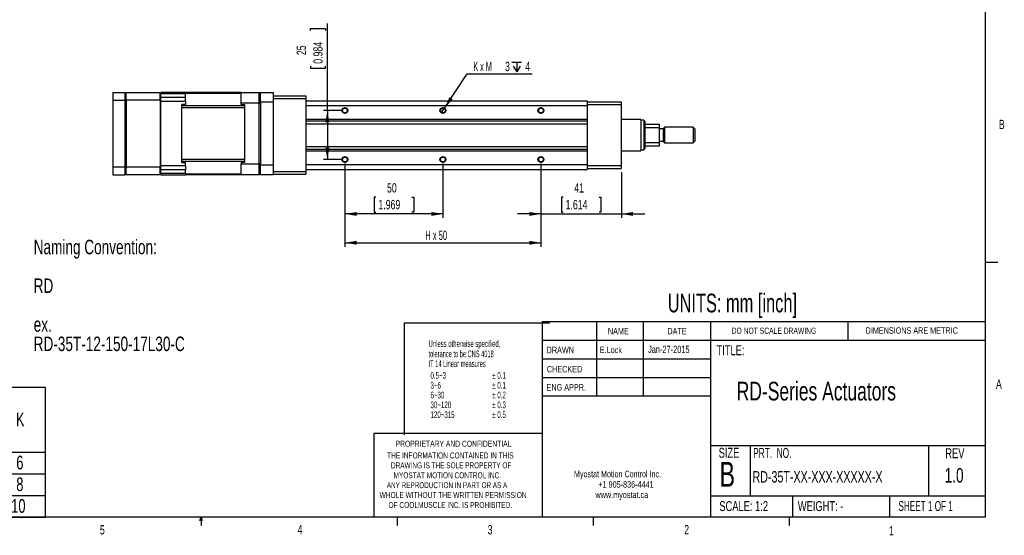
# Model space of a CAD drawing. Extents: x 11 to 4767017334454, y 5 to 5245463847269.
# Tile 4 of 6: x 170 to 421, y 5 to 137. Entities that reach past the tile are written whole.
import ezdxf
from ezdxf.enums import TextEntityAlignment as Align

# ---------------------------------------------------------------- set-up
doc = ezdxf.new("R2010")
doc.units = 0
doc.layers.get('0').update_dxf_attribs({"linetype": 'CONTINUOUS'})
doc.layers.add('FORMAT', color=7, linetype='CONTINUOUS')
doc.dimstyles.new('SLDDIMSTYLE2', dxfattribs={"dimtxt": 2.38125, "dimasz": 3, "dimexe": 0, "dimexo": 0.0625, "dimgap": 0.595313, "dimtad": 1, "dimlfac": 2, "dimrnd": 1e-09, "dimzin": 12, "dimsah": 1, "dimcen": 0.09, "dimazin": 3, "dimtfac": 1, "dimtofl": 0, "dimtmove": 0, "dimatfit": 3})
doc.dimstyles.new('SLDDIMSTYLE3', dxfattribs={"dimtxt": 2.38125, "dimasz": 3, "dimexe": 0, "dimexo": 0.0625, "dimgap": 0.595313, "dimtad": 1, "dimlfac": 2, "dimrnd": 1e-09, "dimzin": 12, "dimsah": 1, "dimcen": 0.09, "dimazin": 3, "dimtfac": 1, "dimtmove": 0, "dimatfit": 3})
doc.dimstyles.new('SLDDIMSTYLE5', dxfattribs={"dimtxt": 2.38125, "dimasz": 3, "dimexe": 0, "dimexo": 0.0625, "dimgap": 0.595313, "dimtad": 0, "dimtih": 1, "dimtoh": 1, "dimlfac": 2, "dimrnd": 1e-09, "dimzin": 12, "dimblk1": 'NONE', "dimsah": 1, "dimcen": 0, "dimazin": 3, "dimtfac": 1, "dimtmove": 0, "dimatfit": 3})

# ---------------------------------------------------------------- blocks, each defined once
blk = doc.blocks.new('SW_NOTE_0')
at = {"color": 0, "linetype": 'CONTINUOUS', "width": 0.7}
for s, height, p in [('Naming Convention:', 3.7042, (0, 0)), ('RD', 3.704, (0, -9.88)), ('ex.', 3.704, (0, -19.76)), ('RD-35T-12-150-17L30-C', 3.7042, (0, -24.69))]:
    blk.add_text(s, height=height, dxfattribs=at).set_placement(p, align=Align.BOTTOM_LEFT)
blk = doc.blocks.new('SW_NOTE_1')
at = {"color": 0, "linetype": 'CONTINUOUS'}
for s, width, p in [('Myostat Motion Control Inc.', 0.661111, (0, 0)), ('+1 905-836-4441', 0.7, (6.2, -2.65)), ('www.myostat.ca', 0.7, (5.47, -5.3))]:
    blk.add_text(s, height=1.651, dxfattribs=dict(at, width=width)).set_placement(p, align=Align.BOTTOM_LEFT)
blk = doc.blocks.new('SW_NOTE_2')
at = {"color": 0, "linetype": 'CONTINUOUS'}
for s, width, p in [('THE INFORMATION CONTAINED IN THIS', 0.657576, (0, 0)), ('DRAWING IS THE SOLE PROPERTY OF', 0.643548, (1, -2.52)), ('MYOSTAT MOTION CONTROL INC. ', 0.65, (1.67, -5.05)), ('ANY REPRODUCTION IN PART OR AS A', 0.634375, (-0.04, -7.57)), ('WHOLE WITHOUT THE WRITTEN PERMISSION', 0.661111, (-1.91, -10.1)), ('OF COOLMUSCLE INC. IS PROHIBITED.', 0.657576, (0.37, -12.62))]:
    blk.add_text(s, height=1.524, dxfattribs=dict(at, width=width)).set_placement(p, align=Align.BOTTOM_LEFT)
blk = doc.blocks.new('SW_TABLEANNOTATION_0')
at = {"color": 0, "linetype": 'CONTINUOUS'}
for p, q in [((0, 0), (0, -33.06)), ((160.38, 0), (0, 0)), ((34.53, 0), (34.53, -33.06)), ((66.39, 0), (66.39, -33.06)), ((112.15, 0), (112.15, -33.06)), ((135.03, 0), (135.03, -33.06)), ((147.98, 0), (147.98, -33.06)), ((160.38, -33.06), (160.38, 0)), ((66.39, -8.24), (112.15, -8.24)), ((89.27, -8.24), (89.27, -33.06)), ((0, -16.48), (160.38, -16.48)), ((0, -22.01), (160.38, -22.01)), ((0, -27.53), (160.38, -27.53)), ((0, -33.06), (160.38, -33.06))]:
    blk.add_line(p, q, dxfattribs=at)
at = {"color": 0, "linetype": 'CONTINUOUS', "width": 0.7}
for s, p in [('L (mm)', (81.45, -6.82)), ('Effective ', (40.65, -8.68)), ('Model', (10.01, -10.94)), ('AL (mm)', (114.04, -10.94)), ('H', (139.91, -10.94)), ('K', (152.8, -10.94)), ('Stroke (mm)', (36.84, -13.2)), ('w/ 17L30', (67.97, -15.06)), ('w/ 17S30', (90.77, -15.06)), ('RD-35T-050', (5.1, -21.94)), ('50', (47.87, -21.94)), ('255.8', (72.01, -21.94)), ('241', (96.83, -21.94)), ('161', (119.71, -21.94)), ('2', (140.21, -21.94)), ('6', (152.89, -21.94)), ('RD-35T-100', (5.1, -27.47)), ('100', (46.58, -27.47)), ('305.8', (72.01, -27.47)), ('291', (96.83, -27.47)), ('211', (119.71, -27.47)), ('3', (140.21, -27.47)), ('8', (152.89, -27.47)), ('RD-35T-150', (5.1, -33)), ('150', (46.58, -33)), ('355.8', (72.01, -33)), ('341', (96.83, -33)), ('261', (119.71, -33)), ('4', (140.21, -33)), ('10', (151.6, -33))]:
    blk.add_text(s, height=3.5, dxfattribs=at).set_placement(p, align=Align.BOTTOM_LEFT)
blk = doc.blocks.new('SW_SYMBOL_HOLE_DEPTH')
at = {"color": 0, "linetype": 'CONTINUOUS'}
for p, q in [((0, 875), (800, 875)), ((400, 875), (400, 75)), ((100, 555), (400, 75)), ((700, 555), (400, 75))]:
    blk.add_line(p, q, dxfattribs=at)
blk = doc.blocks.new('_D_13')
at = {"color": 7, "linetype": 'CONTINUOUS'}
for p, q in [((278.02, 114.25), (283.79, 122.95)), ((283.79, 122.95), (300.37, 122.95)), ((277.19, 113), (278.02, 114.25))]:
    blk.add_line(p, q, dxfattribs=at)
blk.add_solid([(278.02, 114.25), (280.1, 116.47), (279.26, 117.03)], dxfattribs=at)
at = {"color": 7, "linetype": 'CONTINUOUS', "xscale": 0.0030416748, "yscale": 0.0030416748, "zscale": 0.0030416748}
blk.add_blockref('SW_SYMBOL_HOLE_DEPTH', (295.21, 123.28), dxfattribs=at)
at = {"color": 7, "linetype": 'CONTINUOUS'}
for s, height, width, p in [('K x M', 2.381, 0.56, (285.37, 122.95, 25.77)), ('3', 2.38, 0.7, (293.45, 122.95, 25.77)), ('4', 2.38, 0.7, (298.61, 122.95, 25.77))]:
    blk.add_text(s, height=height, dxfattribs=dict(at, width=width)).set_placement(p, align=Align.BOTTOM_LEFT)
blk = doc.blocks.new('_NONE')
blk = doc.blocks.new('_D_14')
at = {"color": 7, "linetype": 'CONTINUOUS'}
for p, q in [((248.13, 113.63), (248.13, 135.79)), ((243.86, 134.07), (243.86, 134.55)), ((243.86, 134.55), (247.65, 134.55)), ((247.65, 134.55), (247.65, 134.07)), ((243.86, 124.95), (243.86, 124.46)), ((243.86, 124.46), (247.65, 124.46)), ((247.65, 124.46), (247.65, 124.95)), ((251.61, 113.63), (247.13, 113.63)), ((248.13, 113.63), (248.13, 101.13)), ((251.61, 101.13), (247.13, 101.13))]:
    blk.add_line(p, q, dxfattribs=at)
for points in [[(248.13, 113.63), (247.63, 110.63), (248.63, 110.63)], [(248.13, 101.13), (248.63, 104.13), (247.63, 104.13)]]:
    blk.add_solid(points, dxfattribs=at)
at = {"color": 7, "linetype": 'CONTINUOUS', "width": 0.7}
for s, p in [('0.984', (247.65, 125.55, 25.77)), ('25', (243.38, 127.75, 25.77))]:
    blk.add_text(s, height=2.381, rotation=90, dxfattribs=at).set_placement(p, align=Align.BOTTOM_LEFT)
blk = doc.blocks.new('_D_15')
at = {"color": 7, "linetype": 'CONTINUOUS'}
for p, q in [((252.61, 100.13), (252.61, 86.26)), ((277.61, 100.13), (277.61, 86.26)), ((260.54, 91.52), (260.06, 91.52)), ((260.06, 91.52), (260.06, 87.74)), ((269.67, 91.52), (270.15, 91.52)), ((270.15, 91.52), (270.15, 87.74)), ((277.61, 87.26), (252.61, 87.26)), ((260.06, 87.74), (260.54, 87.74)), ((270.15, 87.74), (269.67, 87.74))]:
    blk.add_line(p, q, dxfattribs=at)
for points in [[(252.61, 87.26), (255.61, 86.76), (255.61, 87.76)], [(277.61, 87.26), (274.61, 87.76), (274.61, 86.76)]]:
    blk.add_solid(points, dxfattribs=at)
at = {"color": 7, "linetype": 'CONTINUOUS', "width": 0.7}
for s, p in [('50', (263.35, 92.01, 25.77)), ('1.969', (261.15, 87.74, 25.77))]:
    blk.add_text(s, height=2.381, dxfattribs=at).set_placement(p, align=Align.BOTTOM_LEFT)
blk = doc.blocks.new('_D_16')
at = {"color": 7, "linetype": 'CONTINUOUS'}
for p, q in [((252.61, 100.13), (252.61, 78.91)), ((302.61, 100.13), (302.61, 78.91)), ((252.61, 79.91), (302.61, 79.91))]:
    blk.add_line(p, q, dxfattribs=at)
for points in [[(252.61, 79.91), (255.61, 79.41), (255.61, 80.41)], [(302.61, 79.91), (299.61, 80.41), (299.61, 79.41)]]:
    blk.add_solid(points, dxfattribs=at)
at = {"color": 7, "linetype": 'CONTINUOUS', "width": 0.583333}
blk.add_text('H x 50', height=2.381, dxfattribs=at).set_placement((273.12, 79.91, 25.77), align=Align.BOTTOM_LEFT)
blk = doc.blocks.new('_D_17')
at = {"color": 7, "linetype": 'CONTINUOUS'}
for p, q in [((302.61, 100.13), (302.61, 86.26)), ((323.11, 97.88), (323.11, 86.26)), ((308.29, 91.52), (307.81, 91.52)), ((307.81, 91.52), (307.81, 87.74)), ((317.42, 91.52), (317.9, 91.52)), ((317.9, 91.52), (317.9, 87.74)), ((302.61, 87.26), (296.61, 87.26)), ((302.61, 87.26), (323.11, 87.26)), ((307.81, 87.74), (308.29, 87.74)), ((317.9, 87.74), (317.42, 87.74)), ((323.11, 87.26), (329.11, 87.26))]:
    blk.add_line(p, q, dxfattribs=at)
for points in [[(302.61, 87.26), (299.61, 87.76), (299.61, 86.76)], [(323.11, 87.26), (326.11, 86.76), (326.11, 87.76)]]:
    blk.add_solid(points, dxfattribs=at)
at = {"color": 7, "linetype": 'CONTINUOUS', "width": 0.7}
for s, p in [('41', (311.1, 92.01, 25.77)), ('1.614', (308.9, 87.74, 25.77))]:
    blk.add_text(s, height=2.381, dxfattribs=at).set_placement(p, align=Align.BOTTOM_LEFT)

msp = doc.modelspace()

# ---------------------------------------------------------------- linework, layer by layer
at = {"color": 7, "linetype": 'CONTINUOUS'}
for p, q in [((415.9568, 9.9587), (415.9568, 270.3087)), ((193.456, 118.2574), (196.606, 118.2574)), ((193.456, 118.2574), (193.456, 116.2574)), ((196.606, 116.2574), (196.606, 118.2574)), ((196.856, 116.2574), (196.856, 118.2574)), ((196.856, 118.2574), (205.456, 118.2574)), ((205.456, 117.7005), (205.456, 118.2574)), ((205.456, 118.0074), (205.706, 118.2574)), ((205.706, 117.8639), (205.706, 118.2574)), ((211.931, 118.2574), (205.706, 118.2574)), ((211.931, 118.2574), (211.931, 117.8639)), ((226.131, 118.2074), (211.931, 118.2074)), ((226.131, 118.2574), (230.756, 118.2574)), ((226.131, 115.5074), (226.131, 118.2574)), ((230.756, 115.5074), (230.756, 118.2574)), ((230.756, 118.2574), (231.106, 117.9074)), ((231.106, 118.2574), (234.356, 118.2574)), ((231.106, 115.7574), (231.106, 118.2574)), ((234.356, 118.2574), (234.356, 116.764)), ((193.456, 116.2574), (193.456, 99.2574)), ((193.456, 116.2574), (196.606, 116.2574)), ((196.606, 118.0074), (196.856, 118.0074)), ((196.606, 99.2574), (196.606, 116.2574)), ((196.606, 116.1538), (196.856, 116.1538)), ((196.856, 116.2574), (196.856, 99.2574)), ((205.456, 116.2574), (196.856, 116.2574)), ((205.456, 117.6795), (205.706, 117.8639)), ((205.456, 117.6795), (205.456, 117.7005)), ((205.456, 116.8378), (205.456, 117.6795)), ((205.456, 116.8378), (205.706, 117.0065)), ((205.456, 116.8142), (205.456, 116.8378)), ((205.456, 116.2574), (205.456, 116.8142)), ((205.456, 116.2574), (205.456, 99.2574)), ((205.706, 115.9939), (205.456, 115.9939)), ((205.706, 117.0065), (205.706, 117.8639)), ((211.931, 117.8639), (205.706, 117.8639)), ((205.706, 115.9939), (205.706, 117.0065)), ((205.706, 117.0065), (211.931, 117.0065)), ((205.706, 99.5208), (205.706, 115.9939)), ((205.706, 115.9939), (211.931, 115.9939)), ((211.931, 117.0065), (211.931, 117.8639)), ((211.931, 115.9939), (211.931, 117.0065)), ((211.931, 115.9939), (211.931, 115.1324)), ((234.356, 115.7574), (231.106, 115.7574)), ((231.106, 115.7574), (231.106, 99.7574)), ((234.356, 117.3756), (242.606, 117.3756)), ((234.356, 116.764), (234.356, 116.6706)), ((234.356, 116.6706), (242.606, 116.6706)), ((234.356, 116.6706), (234.356, 116.5172)), ((234.356, 116.5172), (234.356, 115.7574)), ((234.356, 115.7574), (234.356, 99.7574)), ((242.606, 117.3756), (242.606, 116.6706)), ((242.606, 116.6706), (242.606, 115.8756)), ((242.606, 116.1256), (314.356, 116.1256)), ((242.606, 115.8756), (242.606, 114.8756)), ((314.356, 116.1256), (314.356, 114.8756)), ((314.356, 115.8756), (323.106, 115.8756)), ((323.106, 115.8756), (323.106, 115.1756)), ((211.931, 115.1324), (211.056, 115.1324)), ((211.056, 100.3824), (211.056, 115.1324)), ((227.006, 114.8118), (211.056, 114.8118)), ((211.056, 114.3885), (227.006, 114.3885)), ((226.131, 115.1324), (226.131, 115.5074)), ((230.756, 115.5074), (226.131, 115.5074)), ((226.131, 115.1324), (227.006, 115.1324)), ((227.006, 115.1324), (227.006, 100.3824)), ((230.756, 100.0074), (230.756, 115.5074)), ((230.756, 115.5074), (231.106, 115.5074)), ((242.606, 114.8756), (314.356, 114.8756)), ((242.606, 114.8756), (242.606, 111.4131)), ((314.356, 115.1756), (323.106, 115.1756)), ((314.356, 114.8756), (314.356, 111.4131)), ((323.106, 115.1756), (323.106, 99.5756)), ((242.606, 111.4131), (314.356, 111.4131)), ((242.606, 111.4131), (242.606, 111.0122)), ((242.606, 111.0122), (314.356, 111.0122)), ((242.606, 111.0122), (242.606, 110.2596)), ((314.356, 111.4131), (314.356, 111.0122)), ((314.356, 111.0122), (314.356, 110.2596)), ((328.106, 111.3756), (323.106, 111.3756)), ((328.106, 111.3756), (328.106, 103.3756)), ((328.856, 111.1256), (328.106, 111.1256)), ((328.856, 111.1256), (328.856, 103.6256)), ((329.106, 110.8756), (328.856, 110.8756)), ((329.106, 110.8756), (329.106, 103.8756)), ((242.606, 110.2596), (314.356, 110.2596)), ((242.606, 110.2596), (242.606, 104.4916)), ((314.356, 110.2596), (314.356, 104.4916)), ((329.106, 110.1256), (332.856, 110.1256)), ((329.106, 109.2756), (332.856, 109.2756)), ((332.856, 109.2756), (332.856, 110.1256)), ((332.856, 105.4756), (332.856, 109.2756)), ((333.756, 108.9756), (332.856, 108.9756)), ((334.156, 109.3756), (333.756, 108.9756)), ((333.756, 108.9756), (333.756, 105.7756)), ((341.456, 109.3756), (334.156, 109.3756)), ((334.156, 109.3756), (334.156, 105.3756)), ((341.856, 108.9756), (341.456, 109.3756)), ((341.456, 109.3756), (341.456, 105.3756)), ((341.856, 108.9756), (341.856, 105.7756)), ((329.106, 105.4756), (332.856, 105.4756)), ((332.856, 105.7756), (333.756, 105.7756)), ((332.856, 104.6256), (332.856, 105.4756)), ((333.756, 105.7756), (334.156, 105.3756)), ((341.456, 105.3756), (341.856, 105.7756)), ((242.606, 104.4916), (314.356, 104.4916)), ((242.606, 104.4916), (242.606, 103.7391)), ((242.606, 103.7391), (314.356, 103.7391)), ((242.606, 103.7391), (242.606, 103.3381)), ((242.606, 103.3381), (314.356, 103.3381)), ((242.606, 103.3381), (242.606, 99.8756)), ((314.356, 104.4916), (314.356, 103.7391)), ((314.356, 103.7391), (314.356, 103.3381)), ((314.356, 103.3381), (314.356, 99.8756)), ((323.106, 103.3756), (328.106, 103.3756)), ((328.106, 103.6256), (328.856, 103.6256)), ((328.856, 103.8756), (329.106, 103.8756)), ((329.106, 104.6256), (332.856, 104.6256)), ((334.156, 105.3756), (341.456, 105.3756)), ((227.006, 101.1262), (211.056, 101.1262)), ((211.056, 100.7029), (227.006, 100.7029)), ((193.456, 99.2574), (193.456, 97.2574)), ((193.456, 99.2574), (196.606, 99.2574)), ((196.606, 99.3609), (196.856, 99.3609)), ((196.606, 97.2574), (196.606, 99.2574)), ((196.856, 97.2574), (196.856, 99.2574)), ((196.856, 99.2574), (205.456, 99.2574)), ((205.456, 99.5208), (205.706, 99.5208)), ((205.456, 98.7005), (205.456, 99.2574)), ((205.456, 98.6769), (205.456, 98.7005)), ((205.706, 98.5082), (205.456, 98.6769)), ((205.456, 97.8352), (205.456, 98.6769)), ((211.931, 99.5208), (205.706, 99.5208)), ((205.706, 98.5082), (205.706, 99.5208)), ((211.931, 98.5082), (205.706, 98.5082)), ((205.706, 97.6508), (205.706, 98.5082)), ((211.056, 100.3824), (211.931, 100.3824)), ((211.931, 99.5208), (211.931, 100.3824)), ((211.931, 99.5208), (211.931, 98.5082)), ((211.931, 97.6508), (211.931, 98.5082)), ((226.131, 100.3824), (226.131, 100.0074)), ((227.006, 100.3824), (226.131, 100.3824)), ((226.131, 100.0074), (230.756, 100.0074)), ((226.131, 97.2574), (226.131, 100.0074)), ((230.756, 97.2574), (230.756, 100.0074)), ((230.756, 100.0074), (231.106, 100.0074)), ((231.106, 99.7574), (234.356, 99.7574)), ((231.106, 97.2574), (231.106, 99.7574)), ((234.356, 99.7574), (234.356, 99.0006)), ((234.356, 98.9975), (234.356, 98.0806)), ((234.356, 98.0806), (234.356, 97.3756)), ((234.356, 98.0806), (242.606, 98.0806)), ((242.606, 99.8756), (242.606, 98.8756)), ((242.606, 99.8756), (314.356, 99.8756)), ((242.606, 98.8756), (242.606, 98.0806)), ((242.606, 98.6256), (314.356, 98.6256)), ((242.606, 98.0806), (242.606, 97.3756)), ((314.356, 99.8756), (314.356, 98.6256)), ((314.356, 99.5756), (323.106, 99.5756)), ((314.356, 98.8756), (323.106, 98.8756)), ((323.106, 99.5756), (323.106, 98.8756)), ((193.456, 97.2574), (196.606, 97.2574)), ((196.606, 97.5074), (196.856, 97.5074)), ((205.456, 97.2574), (196.856, 97.2574)), ((205.706, 97.6508), (205.456, 97.8352)), ((205.456, 97.8142), (205.456, 97.8352)), ((205.456, 97.2574), (205.456, 97.8142)), ((205.706, 97.2574), (205.456, 97.5074)), ((205.706, 97.6508), (211.931, 97.6508)), ((205.706, 97.2574), (205.706, 97.6508)), ((205.706, 97.2574), (211.931, 97.2574)), ((211.931, 97.6508), (211.931, 97.2574)), ((211.931, 97.3074), (226.131, 97.3074)), ((230.756, 97.2574), (226.131, 97.2574)), ((231.106, 97.6074), (230.756, 97.2574)), ((234.356, 97.2574), (231.106, 97.2574)), ((234.356, 97.3756), (242.606, 97.3756)), ((234.356, 97.3756), (234.356, 97.2574)), ((415.9568, 74.9374), (419.1318, 74.9374)), ((302.9194, 59.8531), (415.9568, 59.8531)), ((302.9194, 59.8531), (302.9194, 9.9587)), ((316.8169, 59.8531), (316.8169, 40.8031)), ((328.7175, 59.8531), (328.7175, 40.8031)), ((345.8853, 59.8531), (345.8853, 9.9587)), ((380.921, 55.0906), (380.921, 59.8531)), ((302.9194, 55.0906), (415.9568, 55.0906)), ((302.9194, 50.3281), (345.8853, 50.3281)), ((302.9194, 45.5656), (345.8853, 45.5656)), ((345.8853, 40.8031), (302.9194, 40.8031)), ((259.9535, 31.2781), (259.9535, 9.9587)), ((302.9194, 31.2781), (259.9535, 31.2781)), ((345.8853, 28.2432), (415.9568, 28.2432)), ((355.9321, 28.2432), (355.9321, 15.366)), ((401.4296, 28.2432), (401.4296, 15.366)), ((345.8853, 15.366), (415.9568, 15.366)), ((366.793, 15.366), (366.793, 9.9587)), ((391.4795, 15.366), (391.4795, 9.9587)), ((415.9568, 9.9587), (15.9068, 9.9587)), ((215.5889, 9.0805), (215.9254, 9.9587)), ((216.2443, 9.0805), (215.5889, 9.0805)), ((215.9254, 9.9587), (215.9254, 7.8048)), ((215.9254, 9.9587), (216.2443, 9.0805)), ((265.9317, 9.9587), (265.9317, 7.8048)), ((315.9379, 9.9587), (315.9379, 7.8048)), ((365.9442, 9.9587), (365.9442, 7.8048))]:
    msp.add_line(p, q, dxfattribs=at)
at = {"color": 8, "linetype": 'CONTINUOUS'}
for p, q in [((211.931, 118.0765), (226.131, 118.0765)), ((226.131, 97.4382), (211.931, 97.4382))]:
    msp.add_line(p, q, dxfattribs=at)
at = {"color": 7, "linetype": 'CONTINUOUS'}
for centre, radius in [((252.606, 113.6256), 0.75), ((252.606, 113.6256), 0.6148), ((277.606, 113.6256), 0.75), ((277.606, 113.6256), 0.6148), ((302.606, 113.6256), 0.75), ((302.606, 113.6256), 0.6148), ((252.606, 101.1256), 0.75), ((252.606, 101.1256), 0.6148), ((277.606, 101.1256), 0.75), ((277.606, 101.1256), 0.6148), ((302.606, 101.1256), 0.75), ((302.606, 101.1256), 0.6148)]:
    msp.add_circle(centre, radius, dxfattribs=at)
at = {"layer": 'FORMAT'}
for p, q in [((267.7885, 30.9464), (267.7885, 59.5214)), ((267.7885, 59.5214), (304.7762, 59.5214))]:
    msp.add_line(p, q, dxfattribs=at)

# ---------------------------------------------------------------- block references
at = {"color": 7, "linetype": 'CONTINUOUS'}
for name, p in [('SW_NOTE_0', (173.2326, 75.8668)), ('SW_TABLEANNOTATION_0', (15.9068, 43.0183)), ('SW_NOTE_2', (263.3542, 24.4643)), ('SW_NOTE_1', (311.0316, 19.6351))]:
    msp.add_blockref(name, p, dxfattribs=at)

# ---------------------------------------------------------------- texts
for s, height, width, p in [('B', 2.3813, 0.7, (419.3916, 108.1592)), ('UNITS: mm [inch]', 4.7625, 0.65625, (334.9465, 60.7297)), ('NAME', 1.651, 0.7, (319.6806, 56.0534)), ('DATE', 1.651, 0.7, (334.8453, 56.0534)), ('DO NOT SCALE DRAWING', 1.5875, 0.6475, (351.2507, 56.2122)), ('DIMENSIONS ARE METRIC', 1.651, 0.666667, (385.4163, 56.2211)), ('Unless otherwise specified,', 1.7, 0.532164, (273.9381, 52.8317)), ('DRAWN', 1.651, 0.7, (304.0533, 51.2532)), ('E.Lock', 1.5875, 0.7, (317.5974, 51.3232)), ('Jan-27-2015', 1.852083, 0.7, (329.9241, 51.2453)), ('TITLE:', 2.54, 0.7, (347.3752, 50.4806)), ('tolerance to be:CNS 4018 ', 1.7, 0.508421, (273.9381, 50.2333)), ('IT 14 Linear measures', 1.7, 0.513158, (273.9381, 47.7333)), ('CHECKED', 1.651, 0.7, (304.1075, 46.3672)), ('0.5~3', 1.7, 0.552632, (274.4381, 44.7333)), ('± 0.1', 1.7, 0.552632, (290.1881, 44.7333)), ('3~6', 1.7, 0.552632, (274.4381, 42.2333)), ('± 0.1', 1.7, 0.552632, (290.1881, 42.2333)), ('ENG APPR.', 1.651, 0.7, (304.034, 41.7312)), ('RD-Series Actuators', 4.7625, 0.7, (352.5275, 38.2794)), ('A', 2.3813, 0.7, (418.6449, 41.9551)), ('6~30', 1.7, 0.552632, (274.4381, 39.7333)), ('± 0.2', 1.7, 0.552632, (290.1881, 39.7333)), ('30~120', 1.7, 0.552632, (274.4381, 37.2333)), ('± 0.3', 1.7, 0.552632, (290.1881, 37.2333)), ('120~315', 1.7, 0.552632, (274.4381, 34.7333)), ('± 0.5', 1.7, 0.552632, (290.1881, 34.7333)), ('PROPRIETARY AND CONFIDENTIAL', 1.524, 0.675, (265.5535, 27.4591)), ('SIZE', 2.54, 0.7, (347.9364, 24.3425)), ('PRT.  NO.', 2.54, 0.622222, (356.7375, 24.3069)), ('REV', 2.54, 0.7, (405.7417, 24.2077)), ('B', 6.35, 0.7, (348.1368, 15.7975)), ('RD-35T-XX-XXX-XXXXX-X', 2.910417, 0.7, (356.5714, 17.9042)), ('1.0', 3.70417, 0.7, (405.5772, 17.6705)), ('SCALE: 1:2', 2.54, 0.7, (348.1054, 10.7491)), ('WEIGHT: -', 2.54, 0.7, (368.1188, 10.7491)), ('SHEET 1 OF 1', 2.54, 0.6125, (393.7877, 10.7573)), ('5', 2.3813, 0.7, (190.1219, 4.8193)), ('4', 2.3813, 0.7, (240.5412, 4.899)), ('3', 2.3813, 0.7, (289.0208, 4.8455)), ('2', 2.3813, 0.7, (339.1483, 4.8664)), ('1', 2.3813, 0.7, (391.3712, 4.5853))]:
    msp.add_text(s, height=height, dxfattribs=dict(at, width=width)).set_placement(p, align=Align.BOTTOM_LEFT)

# ---------------------------------------------------------------- dimensions: what is measured, and where the dimension line sits
dim = msp.add_linear_dim(base=(248.1288, 101.1256), p1=(252.606, 113.6256), p2=(252.606, 101.1256), angle=90, dimstyle='SLDDIMSTYLE2', dxfattribs=at)
dim.commit()
dim.dimension.update_dxf_attribs({"geometry": '_D_14', "text_midpoint": (248.1288, 129.5066), "dimtype": 160})
dim = msp.add_diameter_dim_2p(p1=(277.1916, 113.0005), p2=(278.0205, 114.2507), text='K x M<>{\\fGDT;x}4', dimstyle='SLDDIMSTYLE5', override={"dimpost": '<>'}, dxfattribs=at)
dim.commit()
dim.dimension.update_dxf_attribs({"geometry": '_D_13', "text_midpoint": (292.8721, 124.8837), "dimtype": 163})
for base, p1, p2, dimstyle, picture, middle in [((252.606, 87.2573), (277.606, 101.1256), (252.606, 101.1256), 'SLDDIMSTYLE2', '_D_15', (265.106, 87.2573)), ((323.106, 87.2573), (302.606, 101.1256), (323.106, 98.8756), 'SLDDIMSTYLE3', '_D_17', (312.856, 87.2573))]:
    dim = msp.add_linear_dim(base=base, p1=p1, p2=p2, dimstyle=dimstyle, dxfattribs=at)
    dim.commit()
    dim.dimension.update_dxf_attribs({"geometry": picture, "text_midpoint": middle, "dimtype": 160})
dim = msp.add_linear_dim(base=(302.606, 79.9073), p1=(252.606, 101.1256), p2=(302.606, 101.1256), text='H x 50', dimstyle='SLDDIMSTYLE2', dxfattribs=at)
dim.commit()
dim.dimension.update_dxf_attribs({"geometry": '_D_16', "text_midpoint": (277.606, 79.9073), "dimtype": 160})

doc.saveas('drawing.dxf')
